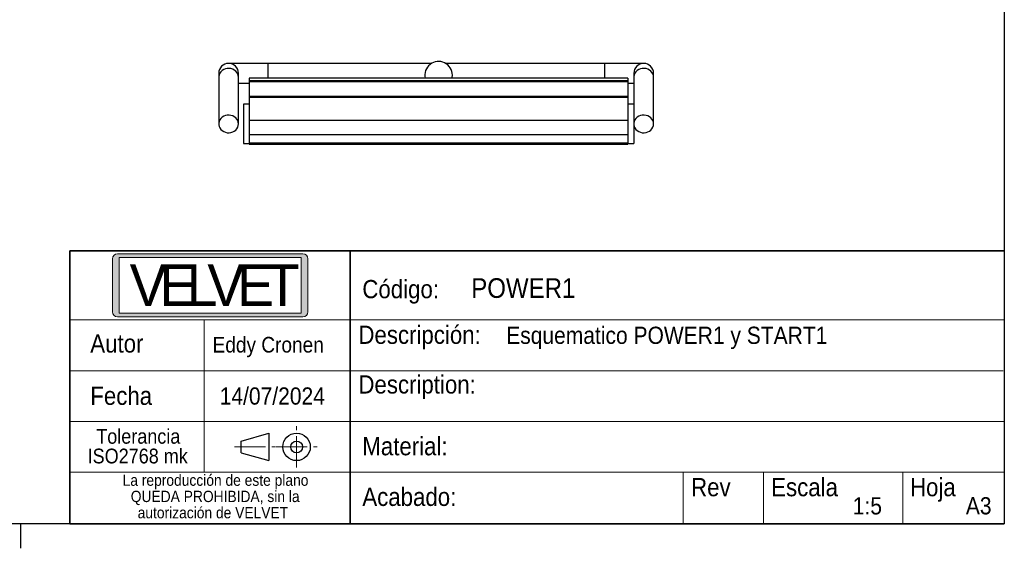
# Model space of a CAD drawing. Header units: millimetres. Extents: x 5 to 415, y 5 to 292.
# Tile 4 of 5: x 210 to 410, y 5 to 112. Entities that reach past the tile are written whole.
import ezdxf

# ---------------------------------------------------------------- set-up
doc = ezdxf.new("R2010")
doc.units = ezdxf.units.MM
doc.linetypes.add('SLD-Centrada-simple', pattern=[10.16, 6.35, -1.27, 1.27, -1.27])
doc.linetypes.add('SLD-Continua', pattern=[0])
doc.styles.add('SLDTEXTSTYLE0', font='GOTHIC.TTF', dxfattribs={"width": 0.913})
doc.styles.add('SLDTEXTSTYLE1', font='Bauhaus Hv BT')

msp = doc.modelspace()

# ---------------------------------------------------------------- hatches: boundary and pattern name
at = {"linetype": 'Continuous'}
h = msp.add_hatch(color=7, dxfattribs=at)
edge = h.paths.add_edge_path(flags=0)
edge.add_arc((229.6914, 53.0297), 1, 180, 270, ccw=False)
edge.add_line((228.6914, 53.0297), (228.6914, 63.8287))
edge.add_arc((229.6914, 63.8287), 1, 90, 180, ccw=False)
edge.add_line((229.6914, 64.8287), (267.38, 64.8287))
edge.add_arc((267.38, 63.8287), 1, 0, 90, ccw=False)
edge.add_line((268.38, 63.8287), (268.38, 53.0297))
edge.add_arc((267.38, 53.0297), 1, 270, 360, ccw=False)
edge.add_line((267.38, 52.0297), (229.6914, 52.0297))
h.paths.add_polyline_path([(267.041, 52.798), (267.041, 64.0688), (230.0416, 64.0688), (230.0416, 52.798)], flags=0)

# ---------------------------------------------------------------- linework, layer by layer
at = {"color": 7, "linetype": 'SLD-Continua', "lineweight": 25}
for p, q in [((410, 287), (410, 10)), ((260.2777, 103.5385), (252.2777, 103.5385)), ((293.5183, 103.5385), (260.2777, 103.5385)), ((260.2777, 103.5385), (260.2777, 100.5267)), ((328.6777, 103.5385), (296.4371, 103.5385)), ((336.6777, 103.5385), (328.6777, 103.5385)), ((328.6777, 103.5385), (328.6777, 100.5267)), ((250.2777, 101.5385), (250.2777, 100.7313)), ((250.2777, 100.7313), (250.2777, 91.2385)), ((254.2777, 100.7313), (254.2777, 101.5385)), ((254.2777, 91.2385), (254.2777, 100.7313)), ((333.4777, 100.5267), (256.4777, 100.5267)), ((256.4777, 100.5267), (256.4777, 100.0976)), ((333.4777, 100.5267), (333.4777, 100.0976)), ((334.6777, 101.5385), (334.6777, 100.7313)), ((334.6777, 100.7313), (334.6777, 95.2385)), ((338.6777, 100.7313), (338.6777, 101.5385)), ((338.6777, 91.2385), (338.6777, 100.7313)), ((254.2777, 99.5385), (256.4777, 99.5385)), ((256.4777, 100.0976), (333.4777, 100.0976)), ((256.4777, 100.0976), (256.4777, 99.8475)), ((256.4777, 99.8475), (333.4777, 99.8475)), ((256.4777, 99.839), (333.4777, 99.839)), ((273.0292, 99.9369), (274.8713, 99.9369)), ((273.0292, 99.8901), (273.0292, 99.9369)), ((273.0292, 99.9169), (274.8713, 99.9169)), ((279.8713, 99.8901), (273.0292, 99.8901)), ((274.8713, 100.0593), (278.0292, 100.0593)), ((274.8713, 99.9369), (274.8713, 100.0593)), ((274.8713, 100.0393), (278.0292, 100.0393)), ((274.8713, 99.9169), (274.8713, 99.9369)), ((278.0292, 100.0593), (278.0292, 99.9369)), ((278.0292, 99.9369), (279.8713, 99.9369)), ((278.0292, 99.9169), (278.0292, 99.9369)), ((278.0292, 99.9169), (279.8713, 99.9169)), ((279.8713, 99.9369), (279.8713, 99.8901)), ((280.7923, 100.0593), (281.0534, 100.0593)), ((280.7923, 100.0125), (280.7923, 100.0593)), ((280.7923, 100.0393), (281.0534, 100.0393)), ((281.3968, 100.0125), (280.7923, 100.0125)), ((280.7923, 99.9947), (283.9502, 99.9947)), ((280.7923, 99.9547), (280.7923, 99.9947)), ((280.7923, 99.9747), (283.9502, 99.9747)), ((283.9358, 99.9547), (280.7923, 99.9547)), ((280.7923, 99.9369), (281.3968, 99.9369)), ((280.7923, 99.8901), (280.7923, 99.9369)), ((280.7923, 99.9169), (281.3968, 99.9169)), ((281.0534, 99.8901), (280.7923, 99.8901)), ((281.0534, 100.0393), (281.0534, 100.0593)), ((281.3968, 99.9169), (281.3968, 99.9369)), ((283.9358, 99.9347), (283.9358, 99.9547)), ((283.9502, 99.9747), (283.9502, 99.9947)), ((284.8733, 100.025), (284.8733, 100.045)), ((287.1081, 99.8901), (288.9214, 100.0229)), ((290.338, 99.8901), (287.1081, 99.8901)), ((287.3811, 99.8901), (288.9214, 100.0029)), ((288.9214, 100.0029), (288.9214, 100.0229)), ((291.0226, 99.9578), (290.338, 99.8901)), ((291.4132, 100.0415), (291.4132, 100.0615)), ((291.442, 99.9963), (291.4132, 100.0002)), ((292.4679, 99.8901), (291.7689, 99.9579)), ((295.6607, 99.8901), (292.4679, 99.8901)), ((293.8844, 100.0229), (295.6607, 99.8901)), ((293.8844, 100.0029), (293.8844, 100.0229)), ((293.8844, 100.0029), (295.3933, 99.8901)), ((295.3976, 100.0593), (297.3548, 100.0593)), ((295.3976, 100.0125), (295.3976, 100.0593)), ((295.3976, 100.0393), (297.3548, 100.0393)), ((296.9025, 100.0125), (295.3976, 100.0125)), ((297.3548, 100.0393), (297.3548, 100.0593)), ((297.8976, 99.8901), (297.8976, 99.996)), ((301.0555, 99.8901), (297.8976, 99.8901)), ((301.0555, 99.9996), (301.0555, 99.8901)), ((302.5028, 100.0593), (302.7639, 100.0593)), ((302.5028, 100.0125), (302.5028, 100.0593)), ((302.5028, 100.0393), (302.7639, 100.0393)), ((303.1073, 100.0125), (302.5028, 100.0125)), ((302.5028, 99.9947), (305.6607, 99.9947)), ((302.5028, 99.9547), (302.5028, 99.9947)), ((302.5028, 99.9747), (305.6607, 99.9747)), ((305.6463, 99.9547), (302.5028, 99.9547)), ((302.5028, 99.9369), (303.1073, 99.9369)), ((302.5028, 99.8901), (302.5028, 99.9369)), ((302.5028, 99.9169), (303.1073, 99.9169)), ((302.7639, 99.8901), (302.5028, 99.8901)), ((302.7639, 100.0393), (302.7639, 100.0593)), ((303.1073, 99.9169), (303.1073, 99.9369)), ((305.6463, 99.9347), (305.6463, 99.9547)), ((305.6607, 99.9747), (305.6607, 99.9947)), ((306.5838, 100.025), (306.5838, 100.045)), ((308.8186, 99.8901), (310.6319, 100.0229)), ((312.0485, 99.8901), (308.8186, 99.8901)), ((309.0917, 99.8901), (310.6319, 100.0029)), ((310.6319, 100.0029), (310.6319, 100.0229)), ((312.7331, 99.9578), (312.0485, 99.8901)), ((313.1237, 100.0415), (313.1237, 100.0615)), ((313.1525, 99.9963), (313.1237, 100.0002)), ((314.1784, 99.8901), (313.4794, 99.9579)), ((317.3713, 99.8901), (314.1784, 99.8901)), ((315.5949, 100.0229), (317.3713, 99.8901)), ((315.5949, 100.0029), (315.5949, 100.0229)), ((315.5949, 100.0029), (317.1038, 99.8901)), ((333.4777, 100.0976), (333.4777, 99.8475)), ((333.4884, 99.5385), (334.6777, 99.5385)), ((256.4777, 96.8818), (333.4777, 96.8818)), ((256.4777, 96.8818), (256.4777, 96.6683)), ((256.4777, 96.6683), (333.4777, 96.6683)), ((333.4777, 96.8818), (333.4777, 96.6683)), ((256.4777, 95.2385), (255.2777, 95.2385)), ((255.2777, 95.2385), (255.2777, 87.2385)), ((334.6777, 95.2385), (333.4777, 95.2385)), ((334.6777, 95.2385), (334.6777, 87.2385)), ((256.4777, 92.0379), (333.4777, 92.0379)), ((256.4777, 92.0379), (256.4777, 89.078)), ((333.4777, 92.0379), (333.4777, 89.078)), ((256.4777, 89.078), (333.4777, 89.078)), ((255.2777, 87.2385), (256.4777, 87.2385)), ((256.4777, 87.4176), (333.4777, 87.4176)), ((256.4777, 87.4176), (256.4777, 87.1385)), ((256.4777, 87.1385), (333.4777, 87.1385)), ((333.4777, 87.4176), (333.4777, 87.1385)), ((333.4777, 87.2385), (334.6777, 87.2385)), ((254.8244, 26.7881), (260.4387, 28.3922)), ((260.4387, 28.3922), (260.4386, 22.8087)), ((254.8244, 24.4128), (254.8244, 26.7881)), ((254.8244, 24.4128), (260.4386, 22.8087)), ((410, 10), (10, 10)), ((210, 4.999), (210, 10.001))]:
    msp.add_line(p, q, dxfattribs=at)
at = {"color": 7, "linetype": 'SLD-Continua', "lineweight": 35}
for p, q in [((220, 65.4299), (410, 65.4299)), ((220, 65.4299), (220, 10.0998)), ((277.0106, 65.4299), (277.0106, 10.0998)), ((410, 10), (220, 10))]:
    msp.add_line(p, q, dxfattribs=at)
at = {"color": 7, "linetype": 'SLD-Continua', "lineweight": 18}
for p, q in [((229.6914, 64.8287), (267.38, 64.8287)), ((230.0416, 64.0688), (267.041, 64.0688)), ((230.0416, 64.0688), (230.0416, 52.798)), ((267.041, 64.0688), (267.041, 52.798)), ((228.6914, 63.8287), (228.6914, 53.0297)), ((268.38, 63.8287), (268.38, 53.0297)), ((230.0416, 52.798), (267.041, 52.798)), ((220, 51.4299), (410, 51.4299)), ((229.6914, 52.0297), (267.38, 52.0297)), ((247.3192, 51.4299), (247.3192, 20.4374)), ((220, 41.0974), (280.9161, 41.0974)), ((280.9161, 41.0974), (409.7372, 41.0974)), ((220, 30.7674), (277.0106, 30.7674)), ((277.0106, 30.7674), (410, 30.7674)), ((220, 20.4374), (410, 20.4374)), ((344.6842, 20.4374), (344.6842, 10)), ((361.0293, 20.4374), (361.0293, 10.0998)), ((389.3883, 20.4374), (389.3883, 10.0998))]:
    msp.add_line(p, q, dxfattribs=at)
at = {"color": 7, "linetype": 'SLD-Centrada-simple', "lineweight": 18}
for p, q in [((266.103, 21.4128), (266.103, 29.7881)), ((253.4593, 25.6004), (261.8346, 25.6004)), ((261.9153, 25.6004), (270.2906, 25.6004))]:
    msp.add_line(p, q, dxfattribs=at)
at = {"color": 7, "linetype": 'SLD-Continua', "lineweight": 25, "flags": 128}
for points in [[(254.2777, 100.7313), (254.2416, 101.0716), (254.1345, 101.3996), (253.9602, 101.7035), (253.7252, 101.9722), (253.4378, 102.1961), (253.1086, 102.367), (252.7493, 102.4788), (252.3729, 102.5275), (251.9931, 102.5112), (251.6236, 102.4306), (251.2777, 102.2886), (250.968, 102.0903), (250.7056, 101.8429), (250.5001, 101.5553), (250.3587, 101.2379), (250.2868, 100.9022), (250.2777, 100.7313)], [(338.6777, 100.7313), (338.6416, 101.0716), (338.5345, 101.3996), (338.3602, 101.7035), (338.1252, 101.9722), (337.8378, 102.1961), (337.5086, 102.367), (337.1493, 102.4788), (336.7729, 102.5275), (336.3931, 102.5112), (336.0236, 102.4306), (335.6777, 102.2886), (335.368, 102.0903), (335.1056, 101.8429), (334.9001, 101.5553), (334.7587, 101.2379), (334.6868, 100.9022), (334.6777, 100.7313)], [(297.7101, 100.5267), (297.7415, 100.6893), (297.7777, 101.1385)], [(254.2777, 91.2385), (254.2416, 91.5788), (254.1345, 91.9068), (253.9602, 92.2106), (253.7252, 92.4794), (253.4378, 92.7032), (253.1086, 92.8742), (252.7493, 92.986), (252.3729, 93.0346), (251.9931, 93.0184), (251.6236, 92.9378), (251.2777, 92.7958), (250.968, 92.5975), (250.7056, 92.35), (250.5001, 92.0624), (250.3587, 91.7451), (250.2868, 91.4094), (250.2868, 91.0675), (250.3587, 90.7318), (250.5001, 90.4145), (250.7056, 90.1269), (250.968, 89.8795), (251.2777, 89.6812), (251.6236, 89.5392), (251.9931, 89.4586), (252.3729, 89.4423), (252.7493, 89.4909), (253.1086, 89.6028), (253.4378, 89.7737), (253.7252, 89.9976), (253.9602, 90.2663), (254.1345, 90.5701), (254.2416, 90.8981), (254.2777, 91.2385)], [(338.6777, 91.2385), (338.6416, 91.5788), (338.5345, 91.9068), (338.3602, 92.2106), (338.1252, 92.4794), (337.8378, 92.7032), (337.5086, 92.8742), (337.1493, 92.986), (336.7729, 93.0346), (336.3931, 93.0184), (336.0236, 92.9378), (335.6777, 92.7958), (335.368, 92.5975), (335.1056, 92.35), (334.9001, 92.0624), (334.7587, 91.7451), (334.6868, 91.4094), (334.6868, 91.0675), (334.7587, 90.7318), (334.9001, 90.4145), (335.1056, 90.1269), (335.368, 89.8795), (335.6777, 89.6812), (336.0236, 89.5392), (336.3931, 89.4586), (336.7729, 89.4423), (337.1493, 89.4909), (337.5086, 89.6028), (337.8378, 89.7737), (338.1252, 89.9976), (338.3602, 90.2663), (338.5345, 90.5701), (338.6416, 90.8981), (338.6777, 91.2385)]]:
    msp.add_lwpolyline(points, dxfattribs=at)
at = {"color": 7, "linetype": 'SLD-Continua', "lineweight": 25}
for radius in [2.7918, 1.1965]:
    msp.add_circle((266.103, 25.6004), radius, dxfattribs=at)
for centre, radius, start, end in [((252.2777, 101.5385), 2, 0, 180), ((294.9777, 101.1385), 2.8, 0, 192.619421), ((336.6777, 101.5385), 2, 90, 180), ((336.6777, 101.5385), 2, 0, 90)]:
    msp.add_arc(centre, radius, start, end, dxfattribs=at)
at = {"color": 7, "linetype": 'SLD-Continua', "lineweight": 18}
for centre, start, end in [((229.6914, 63.8287), 90, 180), ((267.38, 63.8287), 0, 90), ((229.6914, 53.0297), 180, 270), ((267.38, 53.0297), 270, 0)]:
    msp.add_arc(centre, 1, start, end, dxfattribs=at)
at = {"color": 7, "linetype": 'SLD-Continua', "lineweight": 25}
for points, knots in [([(256.4777, 99.839), (256.4777, 99.7424), (256.4777, 99.6063), (256.4777, 99.2557), (256.4777, 99.0412), (256.4777, 98.5389), (256.4777, 98.2511), (256.4777, 97.6113), (256.4777, 97.2594), (256.4777, 96.8818)], [0, 0, 0, 0, 0.25, 0.25, 0.5, 0.5, 0.75, 0.75, 1, 1, 1, 1]), ([(281.0534, 100.0593), (281.2584, 100.0592), (281.6558, 100.0592), (282.2319, 100.0584), (282.7693, 100.0574), (283.2666, 100.0559), (283.7248, 100.0538), (284.146, 100.0514), (284.5297, 100.0486), (284.7609, 100.0462), (284.8733, 100.045)], [0, 0, 0, 0, 0.15508681, 0.30065931, 0.4369602, 0.56409813, 0.68308723, 0.79493245, 0.90029623, 1, 1, 1, 1]), ([(281.0534, 100.0393), (281.2584, 100.0393), (281.6558, 100.0392), (282.2319, 100.0385), (282.7693, 100.0374), (283.2666, 100.0359), (283.7248, 100.0339), (284.146, 100.0314), (284.5297, 100.0286), (284.7609, 100.0262), (284.8733, 100.025)], [0, 0, 0, 0, 0.15508681, 0.30065931, 0.4369602, 0.56409813, 0.68308723, 0.79493245, 0.90029623, 1, 1, 1, 1]), ([(284.8733, 99.9044), (284.7609, 99.9033), (284.5296, 99.9009), (284.1455, 99.8981), (283.7249, 99.8956), (283.2664, 99.8936), (282.7694, 99.892), (282.232, 99.891), (281.6558, 99.8902), (281.2584, 99.8902), (281.0534, 99.8901)], [0, 0, 0, 0, 0.09947454, 0.20465818, 0.31653871, 0.43556538, 0.56283969, 0.69924577, 0.84486423, 1, 1, 1, 1]), ([(283.9502, 99.9947), (283.8934, 99.9963), (283.7823, 99.9993), (283.5714, 100.0031), (283.3341, 100.0063), (283.1108, 100.0083), (282.9147, 100.0095), (282.7487, 100.0103), (282.5657, 100.011), (282.3649, 100.0116), (282.1477, 100.012), (281.913, 100.0123), (281.6607, 100.0125), (281.4865, 100.0125), (281.3968, 100.0125)], [0, 0, 0, 0, 0.11013906, 0.21528571, 0.3171174, 0.41917037, 0.47331273, 0.5319223, 0.5961498, 0.66606502, 0.74055982, 0.82107677, 0.90775238, 1, 1, 1, 1]), ([(281.3968, 99.9369), (281.4852, 99.9369), (281.6566, 99.9369), (281.9055, 99.9371), (282.1381, 99.9374), (282.3533, 99.9378), (282.5519, 99.9384), (282.7333, 99.9391), (282.8974, 99.9399), (283.0923, 99.9411), (283.3141, 99.9432), (283.5523, 99.9463), (283.7642, 99.9501), (283.8775, 99.9531), (283.9358, 99.9547)], [0, 0, 0, 0, 0.09137385, 0.17714393, 0.25742841, 0.33236133, 0.40129015, 0.46520457, 0.52435845, 0.57815667, 0.68018493, 0.7831747, 0.88841916, 1, 1, 1, 1]), ([(281.3968, 99.9169), (281.4852, 99.9169), (281.6566, 99.9169), (281.9055, 99.9171), (282.1381, 99.9174), (282.3533, 99.9179), (282.5519, 99.9184), (282.7333, 99.9191), (282.8974, 99.9199), (283.0923, 99.9212), (283.3141, 99.9232), (283.5523, 99.9263), (283.7642, 99.9301), (283.8775, 99.9331), (283.9358, 99.9347)], [0, 0, 0, 0, 0.09137385, 0.17714393, 0.25742841, 0.33236133, 0.40129015, 0.46520457, 0.52435845, 0.57815667, 0.68018493, 0.7831747, 0.88841916, 1, 1, 1, 1]), ([(284.8733, 100.045), (284.9604, 100.044), (285.1327, 100.042), (285.3761, 100.0387), (285.605, 100.0352), (285.819, 100.0315), (286.0191, 100.0276), (286.2016, 100.0235), (286.3712, 100.0192), (286.5253, 100.0147), (286.662, 100.0101), (286.7826, 100.0053), (286.8826, 100.0005), (286.9657, 99.9955), (287.0294, 99.9904), (287.0734, 99.9852), (287.1047, 99.98), (287.107, 99.9764), (287.1081, 99.9746)], [0, 0, 0, 0, 0.06437995, 0.12734153, 0.18969294, 0.25166751, 0.31350281, 0.37518581, 0.43688011, 0.49915466, 0.56167903, 0.62338321, 0.68528607, 0.74685461, 0.80914454, 0.8720023, 0.93529084, 1, 1, 1, 1]), ([(284.8733, 100.025), (285.1208, 100.0219), (285.6156, 100.0158), (286.218, 100.0038), (286.7043, 99.9896), (287.0025, 99.9759), (287.0403, 99.9668), (287.0528, 99.9638)], [0, 0, 0, 0, 0.21006362, 0.42006462, 0.63009357, 0.87745126, 1, 1, 1, 1]), ([(287.1081, 99.9746), (287.1069, 99.9728), (287.1046, 99.9693), (287.0735, 99.964), (287.0294, 99.9589), (286.9655, 99.9538), (286.8824, 99.9489), (286.7848, 99.944), (286.6641, 99.9393), (286.5289, 99.9347), (286.3774, 99.9302), (286.2086, 99.9259), (286.0224, 99.9218), (285.8234, 99.9179), (285.6089, 99.9142), (285.3801, 99.9107), (285.1347, 99.9075), (284.9611, 99.9054), (284.8733, 99.9044)], [0, 0, 0, 0, 0.06441749, 0.1278296, 0.19039644, 0.25239902, 0.31408777, 0.37557921, 0.43740386, 0.49948957, 0.56167659, 0.62349134, 0.68521551, 0.74717153, 0.8092671, 0.87174025, 0.93515236, 1, 1, 1, 1]), ([(288.9214, 100.0229), (288.945, 100.0246), (288.9906, 100.0278), (289.0754, 100.0324), (289.1702, 100.0367), (289.2715, 100.0406), (289.3857, 100.0441), (289.5059, 100.0473), (289.6386, 100.0501), (289.7808, 100.0526), (289.9363, 100.0547), (290.1042, 100.0565), (290.2872, 100.0581), (290.4845, 100.0593), (290.696, 100.0603), (290.9227, 100.061), (291.1632, 100.0614), (291.3282, 100.0615), (291.4132, 100.0615)], [0, 0, 0, 0, 0.08123303, 0.15737542, 0.22920072, 0.29676772, 0.36012072, 0.41986462, 0.47630174, 0.53044745, 0.58292822, 0.63671404, 0.69091296, 0.74687762, 0.8058238, 0.86741349, 0.93165598, 1, 1, 1, 1]), ([(288.9214, 100.0029), (288.945, 100.0046), (288.9906, 100.0078), (289.0754, 100.0124), (289.1702, 100.0167), (289.2715, 100.0206), (289.3857, 100.0241), (289.5059, 100.0273), (289.6386, 100.0301), (289.7808, 100.0326), (289.9363, 100.0347), (290.1042, 100.0365), (290.2872, 100.0381), (290.4845, 100.0393), (290.696, 100.0403), (290.9227, 100.041), (291.1632, 100.0414), (291.3282, 100.0415), (291.4132, 100.0415)], [0, 0, 0, 0, 0.08123303, 0.15737542, 0.22920072, 0.29676772, 0.36012072, 0.41986462, 0.47630174, 0.53044745, 0.58292822, 0.63671404, 0.69091296, 0.74687762, 0.8058238, 0.86741349, 0.93165598, 1, 1, 1, 1]), ([(291.0781, 99.9638), (291.0721, 99.9631), (291.0614, 99.9618), (291.0448, 99.9601), (291.0322, 99.9588), (291.0253, 99.9581), (291.0226, 99.9578)], [0, 0, 0, 0, 0.36344061, 0.65261841, 0.86104736, 1, 1, 1, 1]), ([(291.4132, 100.0002), (291.3602, 99.9943), (291.2513, 99.9822), (291.1368, 99.97), (291.0781, 99.9638)], [0, 0, 0, 0, 0.48690311, 1, 1, 1, 1]), ([(291.4132, 100.0615), (291.4962, 100.0615), (291.6584, 100.0614), (291.8948, 100.061), (292.1182, 100.0603), (292.3266, 100.0593), (292.5227, 100.0581), (292.7055, 100.0565), (292.8717, 100.0547), (293.0272, 100.0526), (293.1673, 100.0501), (293.2997, 100.0473), (293.4229, 100.0441), (293.5337, 100.0406), (293.6359, 100.0367), (293.7304, 100.0324), (293.8152, 100.0278), (293.8609, 100.0246), (293.8844, 100.0229)], [0, 0, 0, 0, 0.06703754, 0.13106185, 0.19188112, 0.25006723, 0.30632162, 0.36080112, 0.41440119, 0.46715365, 0.52119239, 0.57792168, 0.6382779, 0.70169593, 0.76961272, 0.84180985, 0.91834643, 1, 1, 1, 1]), ([(291.4132, 100.0415), (291.4962, 100.0415), (291.6584, 100.0414), (291.8948, 100.041), (292.1182, 100.0403), (292.3266, 100.0393), (292.5227, 100.0381), (292.7055, 100.0365), (292.8717, 100.0347), (293.0272, 100.0326), (293.1673, 100.0301), (293.2997, 100.0273), (293.4229, 100.0241), (293.5337, 100.0206), (293.6359, 100.0167), (293.7304, 100.0124), (293.8152, 100.0078), (293.8609, 100.0046), (293.8844, 100.0029)], [0, 0, 0, 0, 0.06703754, 0.13106185, 0.19188112, 0.25006723, 0.30632162, 0.36080112, 0.41440119, 0.46715365, 0.52119239, 0.57792168, 0.6382779, 0.70169593, 0.76961272, 0.84180985, 0.91834643, 1, 1, 1, 1]), ([(291.7689, 99.9579), (291.7634, 99.9585), (291.7493, 99.9599), (291.7245, 99.9624), (291.694, 99.9659), (291.6576, 99.9702), (291.6117, 99.9755), (291.5607, 99.9816), (291.5031, 99.9887), (291.4631, 99.9937), (291.442, 99.9963)], [0, 0, 0, 0, 0.042741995, 0.10906555, 0.198833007, 0.312052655, 0.44885489, 0.60911214, 0.792826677, 1, 1, 1, 1]), ([(297.8976, 99.996), (297.8944, 99.9973), (297.8883, 99.9997), (297.8451, 100.0032), (297.7653, 100.0061), (297.6569, 100.0086), (297.5106, 100.0104), (297.3357, 100.0117), (297.1288, 100.0124), (296.9809, 100.0125), (296.9025, 100.0125)], [0, 0, 0, 0, 0.14515742, 0.27385716, 0.38966368, 0.49833881, 0.60725541, 0.7236982, 0.8536485, 1, 1, 1, 1]), ([(297.3548, 100.0593), (297.507, 100.0592), (297.8024, 100.0591), (298.23, 100.0585), (298.6273, 100.0573), (298.9934, 100.0558), (299.3303, 100.0537), (299.6357, 100.0512), (299.9099, 100.0483), (300.1553, 100.0448), (300.3688, 100.0409), (300.5533, 100.0365), (300.7097, 100.0315), (300.837, 100.0261), (300.9357, 100.0202), (301.0035, 100.0138), (301.0481, 100.0069), (301.053, 100.0021), (301.0555, 99.9996)], [0, 0, 0, 0, 0.07754574, 0.15046746, 0.21848365, 0.28267072, 0.34274571, 0.4002073, 0.45502097, 0.50857371, 0.56169796, 0.61555597, 0.67147919, 0.72976326, 0.79110023, 0.85642798, 0.92594376, 1, 1, 1, 1]), ([(297.3548, 100.0393), (297.507, 100.0392), (297.8024, 100.0391), (298.23, 100.0385), (298.6273, 100.0373), (298.9934, 100.0358), (299.3303, 100.0337), (299.6357, 100.0313), (299.9099, 100.0283), (300.1553, 100.0248), (300.3688, 100.0209), (300.5533, 100.0165), (300.7097, 100.0115), (300.837, 100.0061), (300.9357, 100.0002), (301.0035, 99.9938), (301.0481, 99.9869), (301.053, 99.9821), (301.0555, 99.9796)], [0, 0, 0, 0, 0.07754574, 0.15046746, 0.21848365, 0.28267072, 0.34274571, 0.4002073, 0.45502097, 0.50857371, 0.56169796, 0.61555597, 0.67147919, 0.72976326, 0.79110023, 0.85642798, 0.92594376, 1, 1, 1, 1]), ([(302.7639, 100.0593), (302.9689, 100.0592), (303.3664, 100.0592), (303.9424, 100.0584), (304.4798, 100.0574), (304.9771, 100.0559), (305.4353, 100.0538), (305.8565, 100.0514), (306.2402, 100.0486), (306.4714, 100.0462), (306.5838, 100.045)], [0, 0, 0, 0, 0.15508681, 0.30065931, 0.4369602, 0.56409813, 0.68308723, 0.79493245, 0.90029623, 1, 1, 1, 1]), ([(302.7639, 100.0393), (302.9689, 100.0393), (303.3664, 100.0392), (303.9424, 100.0385), (304.4798, 100.0374), (304.9771, 100.0359), (305.4353, 100.0339), (305.8565, 100.0314), (306.2402, 100.0286), (306.4714, 100.0262), (306.5838, 100.025)], [0, 0, 0, 0, 0.15508681, 0.30065931, 0.4369602, 0.56409813, 0.68308723, 0.79493245, 0.90029623, 1, 1, 1, 1]), ([(306.5838, 99.9044), (306.4714, 99.9033), (306.2401, 99.9009), (305.856, 99.8981), (305.4354, 99.8956), (304.9769, 99.8936), (304.4799, 99.892), (303.9426, 99.891), (303.3663, 99.8902), (302.9689, 99.8902), (302.7639, 99.8901)], [0, 0, 0, 0, 0.09947454, 0.20465818, 0.31653871, 0.43556538, 0.56283969, 0.69924577, 0.84486423, 1, 1, 1, 1]), ([(305.6607, 99.9947), (305.6039, 99.9963), (305.4929, 99.9993), (305.2819, 100.0031), (305.0447, 100.0063), (304.8213, 100.0083), (304.6252, 100.0095), (304.4592, 100.0103), (304.2762, 100.011), (304.0754, 100.0116), (303.8582, 100.012), (303.6236, 100.0123), (303.3712, 100.0125), (303.1971, 100.0125), (303.1073, 100.0125)], [0, 0, 0, 0, 0.11013906, 0.21528571, 0.3171174, 0.41917037, 0.47331273, 0.5319223, 0.5961498, 0.66606502, 0.74055982, 0.82107677, 0.90775238, 1, 1, 1, 1]), ([(303.1073, 99.9369), (303.1957, 99.9369), (303.3671, 99.9369), (303.616, 99.9371), (303.8486, 99.9374), (304.0639, 99.9378), (304.2624, 99.9384), (304.4438, 99.9391), (304.6079, 99.9399), (304.8028, 99.9411), (305.0247, 99.9432), (305.2628, 99.9463), (305.4747, 99.9501), (305.588, 99.9531), (305.6463, 99.9547)], [0, 0, 0, 0, 0.09137385, 0.17714393, 0.25742841, 0.33236133, 0.40129015, 0.46520457, 0.52435845, 0.57815667, 0.68018493, 0.7831747, 0.88841916, 1, 1, 1, 1]), ([(303.1073, 99.9169), (303.1957, 99.9169), (303.3671, 99.9169), (303.616, 99.9171), (303.8486, 99.9174), (304.0639, 99.9179), (304.2624, 99.9184), (304.4438, 99.9191), (304.6079, 99.9199), (304.8028, 99.9212), (305.0247, 99.9232), (305.2628, 99.9263), (305.4747, 99.9301), (305.588, 99.9331), (305.6463, 99.9347)], [0, 0, 0, 0, 0.09137385, 0.17714393, 0.25742841, 0.33236133, 0.40129015, 0.46520457, 0.52435845, 0.57815667, 0.68018493, 0.7831747, 0.88841916, 1, 1, 1, 1]), ([(306.5838, 100.045), (306.6709, 100.044), (306.8432, 100.042), (307.0866, 100.0387), (307.3155, 100.0352), (307.5296, 100.0315), (307.7297, 100.0276), (307.9121, 100.0235), (308.0817, 100.0192), (308.2358, 100.0147), (308.3725, 100.0101), (308.4931, 100.0053), (308.5931, 100.0005), (308.6762, 99.9955), (308.7399, 99.9904), (308.7839, 99.9852), (308.8152, 99.98), (308.8175, 99.9764), (308.8186, 99.9746)], [0, 0, 0, 0, 0.06437995, 0.12734153, 0.18969294, 0.25166751, 0.31350281, 0.37518581, 0.43688011, 0.49915466, 0.56167903, 0.62338321, 0.68528607, 0.74685461, 0.80914454, 0.8720023, 0.93529084, 1, 1, 1, 1]), ([(306.5838, 100.025), (306.8313, 100.0219), (307.3262, 100.0158), (307.9285, 100.0038), (308.4148, 99.9896), (308.7131, 99.9759), (308.7508, 99.9668), (308.7633, 99.9638)], [0, 0, 0, 0, 0.21006362, 0.42006462, 0.63009357, 0.87745126, 1, 1, 1, 1]), ([(308.8186, 99.9746), (308.8175, 99.9728), (308.8151, 99.9693), (308.784, 99.964), (308.7399, 99.9589), (308.6761, 99.9538), (308.5929, 99.9489), (308.4953, 99.944), (308.3747, 99.9393), (308.2395, 99.9347), (308.0879, 99.9302), (307.9191, 99.9259), (307.7329, 99.9218), (307.5339, 99.9179), (307.3195, 99.9142), (307.0906, 99.9107), (306.8452, 99.9075), (306.6716, 99.9054), (306.5838, 99.9044)], [0, 0, 0, 0, 0.06441749, 0.1278296, 0.19039644, 0.25239902, 0.31408777, 0.37557921, 0.43740386, 0.49948957, 0.56167659, 0.62349134, 0.68521551, 0.74717153, 0.8092671, 0.87174025, 0.93515236, 1, 1, 1, 1]), ([(310.6319, 100.0229), (310.6555, 100.0246), (310.7011, 100.0278), (310.7859, 100.0324), (310.8807, 100.0367), (310.9821, 100.0406), (311.0962, 100.0441), (311.2164, 100.0473), (311.3491, 100.0501), (311.4913, 100.0526), (311.6469, 100.0547), (311.8147, 100.0565), (311.9977, 100.0581), (312.195, 100.0593), (312.4065, 100.0603), (312.6332, 100.061), (312.8737, 100.0614), (313.0387, 100.0615), (313.1237, 100.0615)], [0, 0, 0, 0, 0.08123303, 0.15737542, 0.22920072, 0.29676772, 0.36012072, 0.41986462, 0.47630174, 0.53044745, 0.58292822, 0.63671404, 0.69091296, 0.74687762, 0.8058238, 0.86741349, 0.93165598, 1, 1, 1, 1]), ([(310.6319, 100.0029), (310.6555, 100.0046), (310.7011, 100.0078), (310.7859, 100.0124), (310.8807, 100.0167), (310.9821, 100.0206), (311.0962, 100.0241), (311.2164, 100.0273), (311.3491, 100.0301), (311.4913, 100.0326), (311.6469, 100.0347), (311.8147, 100.0365), (311.9977, 100.0381), (312.195, 100.0393), (312.4065, 100.0403), (312.6332, 100.041), (312.8737, 100.0414), (313.0387, 100.0415), (313.1237, 100.0415)], [0, 0, 0, 0, 0.08123303, 0.15737542, 0.22920072, 0.29676772, 0.36012072, 0.41986462, 0.47630174, 0.53044745, 0.58292822, 0.63671404, 0.69091296, 0.74687762, 0.8058238, 0.86741349, 0.93165598, 1, 1, 1, 1]), ([(312.7886, 99.9638), (312.7826, 99.9631), (312.7719, 99.9618), (312.7553, 99.9601), (312.7427, 99.9588), (312.7358, 99.9581), (312.7331, 99.9578)], [0, 0, 0, 0, 0.36344061, 0.65261841, 0.86104736, 1, 1, 1, 1]), ([(313.1237, 100.0002), (313.0707, 99.9943), (312.9618, 99.9822), (312.8474, 99.97), (312.7886, 99.9638)], [0, 0, 0, 0, 0.48690311, 1, 1, 1, 1]), ([(313.1237, 100.0615), (313.2067, 100.0615), (313.369, 100.0614), (313.6054, 100.061), (313.8287, 100.0603), (314.0372, 100.0593), (314.2333, 100.0581), (314.416, 100.0565), (314.5822, 100.0547), (314.7377, 100.0526), (314.8778, 100.0501), (315.0102, 100.0473), (315.1334, 100.0441), (315.2442, 100.0406), (315.3464, 100.0367), (315.4409, 100.0324), (315.5258, 100.0278), (315.5714, 100.0246), (315.5949, 100.0229)], [0, 0, 0, 0, 0.067037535, 0.131061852, 0.191881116, 0.250067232, 0.306321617, 0.360801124, 0.414401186, 0.467153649, 0.521192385, 0.577921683, 0.638277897, 0.701695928, 0.769612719, 0.841809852, 0.918346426, 1, 1, 1, 1]), ([(313.1237, 100.0415), (313.2067, 100.0415), (313.369, 100.0414), (313.6054, 100.041), (313.8287, 100.0403), (314.0372, 100.0393), (314.2333, 100.0381), (314.416, 100.0365), (314.5822, 100.0347), (314.7377, 100.0326), (314.8778, 100.0301), (315.0102, 100.0273), (315.1334, 100.0241), (315.2442, 100.0206), (315.3464, 100.0167), (315.4409, 100.0124), (315.5258, 100.0078), (315.5714, 100.0046), (315.5949, 100.0029)], [0, 0, 0, 0, 0.067037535, 0.131061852, 0.191881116, 0.250067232, 0.306321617, 0.360801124, 0.414401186, 0.467153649, 0.521192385, 0.577921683, 0.638277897, 0.701695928, 0.769612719, 0.841809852, 0.918346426, 1, 1, 1, 1]), ([(313.4794, 99.9579), (313.4739, 99.9585), (313.4598, 99.9599), (313.435, 99.9624), (313.4045, 99.9659), (313.3682, 99.9702), (313.3222, 99.9755), (313.2712, 99.9816), (313.2136, 99.9887), (313.1737, 99.9937), (313.1525, 99.9963)], [0, 0, 0, 0, 0.042741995, 0.10906555, 0.198833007, 0.312052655, 0.44885489, 0.60911214, 0.792826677, 1, 1, 1, 1]), ([(333.4777, 99.839), (333.4777, 99.7424), (333.4777, 99.6063), (333.4777, 99.2557), (333.4777, 99.0412), (333.4777, 98.5389), (333.4777, 98.2511), (333.4777, 97.6113), (333.4777, 97.2594), (333.4777, 96.8818)], [0, 0, 0, 0, 0.25, 0.25, 0.5, 0.5, 0.75, 0.75, 1, 1, 1, 1]), ([(256.4777, 96.6683), (256.4777, 96.3231), (256.4777, 95.9633), (256.4777, 95.2205), (256.4777, 94.8377), (256.4777, 94.0561), (256.4777, 93.6573), (256.4777, 92.8517), (256.4777, 92.4449), (256.4777, 92.0379)], [0, 0, 0, 0, 0.25, 0.25, 0.5, 0.5, 0.75, 0.75, 1, 1, 1, 1]), ([(333.4777, 96.6683), (333.4777, 96.3231), (333.4777, 95.9633), (333.4777, 95.2205), (333.4777, 94.8377), (333.4777, 94.0561), (333.4777, 93.6573), (333.4777, 92.8517), (333.4777, 92.4449), (333.4777, 92.0379)], [0, 0, 0, 0, 0.25, 0.25, 0.5, 0.5, 0.75, 0.75, 1, 1, 1, 1])]:
    msp.add_open_spline(points, degree=3, knots=knots, dxfattribs=at)
for points in [[(256.4777, 89.078), (256.4777, 88.5173), (256.4777, 87.9604), (256.4777, 87.4176)], [(333.4777, 89.078), (333.4777, 88.5173), (333.4777, 87.9604), (333.4777, 87.4176)]]:
    msp.add_open_spline(points, degree=3, dxfattribs=at)

# ---------------------------------------------------------------- texts
at = {"color": 7, "linetype": 'Continuous', "lineweight": 0}
for s, insert, char_height, attachment_point, style in [('V', (232.1583, 62.6895), 8.4667, 1, 'SLDTEXTSTYLE1'), ('E', (238.1799, 62.6895), 8.4667, 1, 'SLDTEXTSTYLE1'), ('L', (243.7516, 62.6895), 8.4667, 1, 'SLDTEXTSTYLE1'), ('V', (247.9607, 62.693), 8.4667, 1, 'SLDTEXTSTYLE1'), ('E', (253.9748, 62.693), 8.4667, 1, 'SLDTEXTSTYLE1'), ('T', (259.815, 62.693), 8.4667, 1, 'SLDTEXTSTYLE1'), ('Código:', (279.4678, 59.5274), 3.70417, 1, 'SLDTEXTSTYLE0'), ('POWER1', (301.6147, 59.8848), 4, 1, 'SLDTEXTSTYLE0'), ('Descripción:', (278.67, 50.2506), 3.704167, 1, 'SLDTEXTSTYLE0'), ('Esquematico POWER1 y START1', (308.7173, 50.0351), 3.5, 1, 'SLDTEXTSTYLE0'), ('Autor', (224.1534, 48.4778), 3.70417, 1, 'SLDTEXTSTYLE0'), ('Eddy Cronen', (249.0143, 47.9577), 3.175, 1, 'SLDTEXTSTYLE0'), ('Description:', (278.67, 40.1547), 3.704167, 1, 'SLDTEXTSTYLE0'), ('Fecha', (224.1534, 37.8459), 3.70417, 1, 'SLDTEXTSTYLE0'), ('14/07/2024', (261.1624, 37.6966), 3.5, 2, 'SLDTEXTSTYLE0'), ('Tolerancia', (233.9157, 29.2523), 3, 2, 'SLDTEXTSTYLE0'), ('Material:', (279.4678, 27.5987), 3.70417, 1, 'SLDTEXTSTYLE0'), ('ISO2768 mk', (233.7941, 25.2523), 3, 2, 'SLDTEXTSTYLE0'), ('La reproducción de este plano ', (249.6166, 19.9945), 2.3, 2, 'SLDTEXTSTYLE0'), ('Rev', (346.3154, 19.2778), 3.70417, 1, 'SLDTEXTSTYLE0'), ('Escala', (362.5991, 19.2778), 3.70417, 1, 'SLDTEXTSTYLE0'), ('Hoja', (390.8273, 19.2778), 3.70417, 1, 'SLDTEXTSTYLE0'), ('QUEDA PROHIBIDA, sin la ', (249.5489, 16.6945), 2.3, 2, 'SLDTEXTSTYLE0'), ('Acabado:', (279.4678, 17.3098), 3.70417, 1, 'SLDTEXTSTYLE0'), ('1:5', (379.1878, 15.3745), 3.5, 1, 'SLDTEXTSTYLE0'), ('A3', (402.1782, 15.392), 3.5, 1, 'SLDTEXTSTYLE0'), ('autorización de VELVET', (249.0839, 13.3945), 2.3, 2, 'SLDTEXTSTYLE0')]:
    msp.add_mtext(s, dxfattribs=dict(at, insert=insert, char_height=char_height, attachment_point=attachment_point, style=style))

doc.saveas('drawing.dxf')
